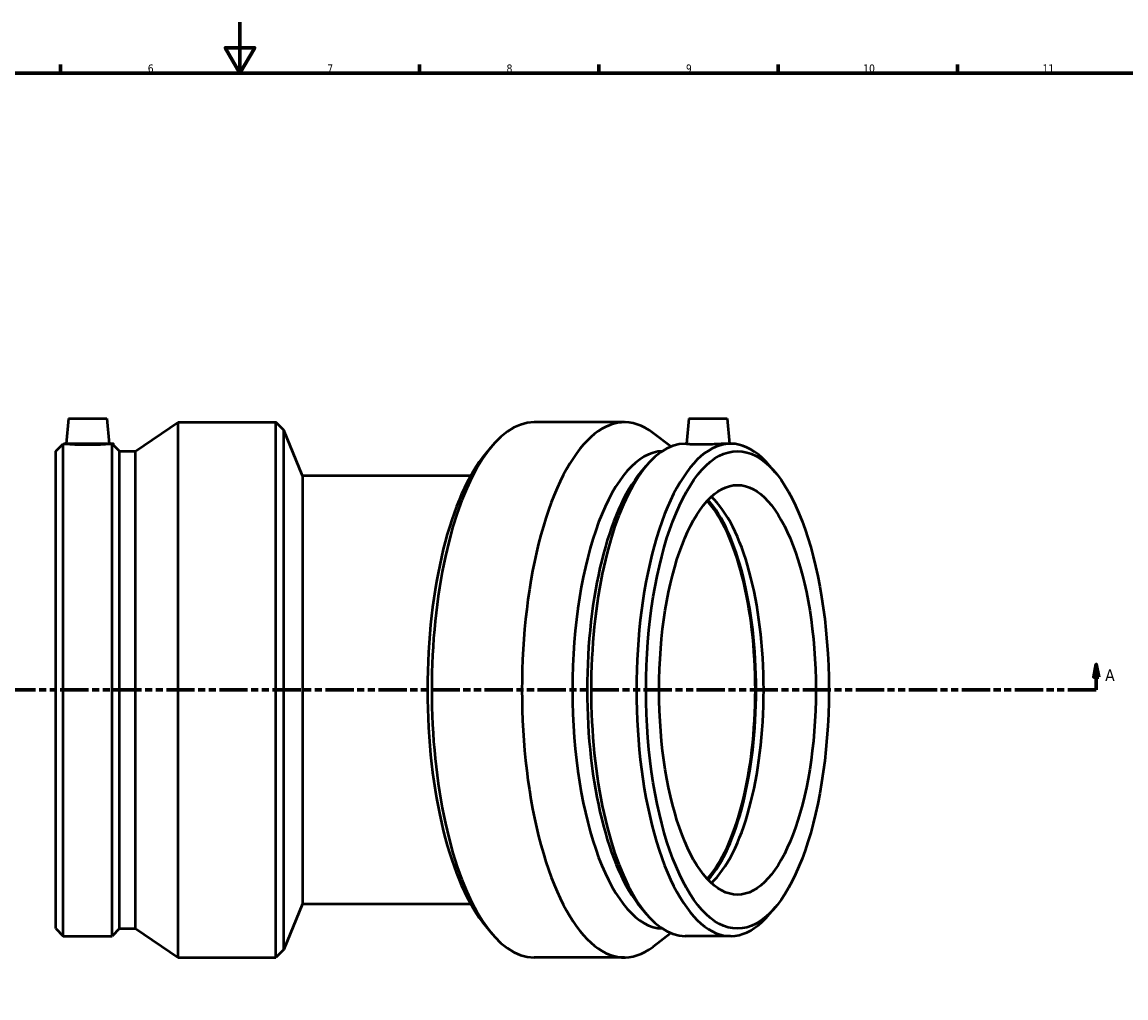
# Model space of a CAD drawing. Header units: millimetres. Extents: x -164 to 1151, y -160 to 974.
# Tile 4 of 6: x 335 to 767, y 213 to 594. Entities that reach past the tile are written whole.
import ezdxf

# ---------------------------------------------------------------- set-up
doc = ezdxf.new("R2010")
doc.units = ezdxf.units.MM
doc.linetypes.add('DOUBLE_DASH_CHAIN', pattern=[1.2403, 0.6614, -0.0827, 0.1654, -0.0827, 0.1654, -0.0827])
for name, color, linetype, lineweight in [('Border (ANSI)', 7, 'Continuous', 70), ('Section Line (ANSI)', 7, 'DOUBLE_DASH_CHAIN', 70), ('Visible (ANSI)', 7, 'Continuous', 50)]:
    doc.layers.add(name, color=color, linetype=linetype, lineweight=lineweight)
doc.styles.add('Label Text (ANSI)', font='tahoma.ttf')
doc.styles.add('Note Text (ANSI)', font='tahoma.ttf')

# ---------------------------------------------------------------- blocks, each defined once
blk = doc.blocks.new('Borders Default Border')
at = {"layer": 'Border (ANSI)'}
for p, q in [((350.4166793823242, 574.0000152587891), (350.4166793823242, 577.4480056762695)), ((490.5833435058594, 574.0000152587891), (490.5833435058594, 577.4480056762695)), ((560.6666564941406, 574.0000152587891), (560.6666564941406, 577.4480056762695)), ((630.7500076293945, 574.0000152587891), (630.7500076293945, 577.4480056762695)), ((700.8333587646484, 574.0000152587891), (700.8333587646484, 577.4480056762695))]:
    blk.add_line(p, q, dxfattribs=at)
at = {"layer": 'Border (ANSI)', "flags": 128}
for points in [[(420.4999923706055, 594.0000152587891), (420.4999923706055, 574.0000152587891), (414.7264862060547, 584.0000152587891), (426.2734985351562, 584.0000152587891), (420.4999923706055, 574.0000152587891)], [(20, 20), (20, 574.0000152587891), (820.9999847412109, 574.0000152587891), (820.9999847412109, 20), (20, 20)]]:
    blk.add_lwpolyline(points, dxfattribs=at)
at = {"layer": 'Border (ANSI)', "char_height": 3.048000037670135, "attachment_point": 7, "style": 'Note Text (ANSI)'}
for s, insert in [('6', (384.485404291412, 574.3357795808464)), ('7', (454.5979985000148, 574.4)), ('8', (524.6301253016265, 574.3308395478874)), ('9', (594.7012666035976, 574.3407196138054)), ('10', (663.9604136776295, 574.3357795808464)), ('11', (734.0437470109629, 574.4))]:
    blk.add_mtext(s, dxfattribs=dict(at, insert=insert))
blk = doc.blocks.new('2dTransSection0')
at = {"layer": 'Section Line (ANSI)', "linetype": 'Continuous'}
for p, q in [((755.0269405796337, 343.1773716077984), (754.0269405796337, 338.1773716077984)), ((755.0269405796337, 338.1773716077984), (755.0269405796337, 343.1773716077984)), ((756.0269405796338, 338.1773716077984), (755.0269405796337, 343.1773716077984)), ((754.0269405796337, 338.1773716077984), (756.0269405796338, 338.1773716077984)), ((755.0269405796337, 333.1773716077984), (755.0269405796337, 338.1773716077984)), ((743.9120925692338, 333.1773716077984), (755.0269405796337, 333.1773716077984))]:
    blk.add_line(p, q, dxfattribs=at)
at = {"layer": 'Section Line (ANSI)', "linetype": 'DOUBLE_DASH_CHAIN', "ltscale": 16.70244979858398}
blk.add_line((246.7269403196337, 333.1773716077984), (755.0269405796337, 333.1773716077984), dxfattribs=at)
at = {"layer": 'Section Line (ANSI)', "linetype": 'Continuous', "flags": 128}
blk.add_lwpolyline([(756.0269425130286, 338.1773717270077), (755.0269386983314, 343.1773717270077), (754.0269348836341, 338.1773717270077), (756.0269425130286, 338.1773717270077)], dxfattribs=at)
at = {"layer": 'Section Line (ANSI)'}
blk.add_solid([(756.0269425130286, 338.1773717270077), (755.0269386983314, 343.1773717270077), (754.0269348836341, 338.1773717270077), (756.0269425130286, 338.1773717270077)], dxfattribs=at)
at = {"layer": 'Section Line (ANSI)', "insert": (758.497679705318, 336.6773716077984), "char_height": 4.571999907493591, "attachment_point": 7, "style": 'Label Text (ANSI)'}
blk.add_mtext('A', dxfattribs=at)

msp = doc.modelspace()

# ---------------------------------------------------------------- linework, layer by layer
at = {"layer": 'Visible (ANSI)'}
for p, q in [((353.5012187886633, 439.1773716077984), (352.6385805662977, 429.3173716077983)), ((353.5012187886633, 439.1773716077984), (368.5012187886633, 439.1773716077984)), ((368.5012187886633, 439.1773716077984), (369.3638570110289, 429.3173716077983)), ((379.7062187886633, 426.4331716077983), (396.355972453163, 437.6773716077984)), ((396.355972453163, 228.6773716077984), (396.355972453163, 437.6773716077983)), ((396.355972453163, 437.6773716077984), (434.5312187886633, 437.6773716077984)), ((434.5312187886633, 228.6773716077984), (434.5312187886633, 437.6773716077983)), ((437.5919529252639, 434.6166374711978), (434.5312187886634, 437.6773716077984)), ((570.6594580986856, 437.6773716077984), (535.3901293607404, 437.6773716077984)), ((595.8229913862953, 439.1773716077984), (594.9556866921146, 429.2640335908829)), ((595.8229913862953, 439.1773716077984), (610.8229913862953, 439.1773716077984)), ((610.8229913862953, 439.1773716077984), (611.6856296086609, 429.3173716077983)), ((437.5919529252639, 231.7381057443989), (437.5919529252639, 434.6166374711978)), ((444.9812187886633, 416.7773716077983), (437.5919529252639, 434.6166374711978)), ((588.8350225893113, 428.1843071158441), (581.846132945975, 433.5054786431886)), ((348.5312187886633, 426.4331716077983), (351.4154187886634, 429.3173716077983)), ((351.4154187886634, 237.0373716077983), (351.4154187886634, 429.3173716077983)), ((351.4154187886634, 429.3173716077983), (352.6385805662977, 429.3173716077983)), ((369.3638570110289, 429.3173716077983), (370.5870187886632, 429.3173716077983)), ((370.5870187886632, 237.0373716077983), (370.5870187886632, 429.3173716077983)), ((373.4712187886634, 426.4331716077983), (370.5870187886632, 429.3173716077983)), ((516.4829710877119, 425.5053343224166), (518.8255555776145, 428.2911524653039)), ((594.9603531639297, 429.3173716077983), (594.4668669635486, 429.3173716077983)), ((612.179115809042, 429.3173716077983), (611.0490616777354, 429.3173716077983)), ((348.5312187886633, 239.9215716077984), (348.5312187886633, 426.4331716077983)), ((373.4712187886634, 239.9215716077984), (373.4712187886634, 426.4331716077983)), ((373.4712187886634, 426.4331716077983), (379.7062187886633, 426.4331716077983)), ((379.7062187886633, 239.9215716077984), (379.7062187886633, 426.4331716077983)), ((577.0199879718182, 418.0569096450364), (579.2274590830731, 420.6820499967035)), ((629.6259948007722, 418.0569096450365), (627.4185236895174, 420.6820499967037)), ((444.9812187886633, 416.7773716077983), (444.9812187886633, 249.5773716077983)), ((510.5756773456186, 416.7773716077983), (444.9812187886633, 416.7773716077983)), ((444.9812187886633, 249.5773716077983), (437.5919529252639, 231.7381057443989)), ((444.9812187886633, 249.5773716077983), (510.5756773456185, 249.5773716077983)), ((577.0199879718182, 248.2978335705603), (579.2274590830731, 245.6726932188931)), ((629.6259948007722, 248.2978335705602), (627.4185236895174, 245.6726932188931)), ((348.5312187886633, 239.9215716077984), (351.4154187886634, 237.0373716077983)), ((373.4712187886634, 239.9215716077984), (370.5870187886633, 237.0373716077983)), ((373.4712187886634, 239.9215716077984), (379.7062187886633, 239.9215716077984)), ((379.7062187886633, 239.9215716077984), (396.355972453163, 228.6773716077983)), ((516.4829710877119, 240.8494088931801), (518.8255555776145, 238.0635907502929)), ((588.8350225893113, 238.1704360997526), (581.846132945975, 232.8492645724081)), ((351.4154187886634, 237.0373716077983), (370.5870187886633, 237.0373716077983)), ((612.179115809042, 237.0373716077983), (594.4668669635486, 237.0373716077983)), ((396.355972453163, 228.6773716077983), (434.5312187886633, 228.6773716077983)), ((437.5919529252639, 231.7381057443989), (434.5312187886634, 228.6773716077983)), ((570.6594580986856, 228.6773716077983), (535.3901293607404, 228.6773716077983))]:
    msp.add_line(p, q, dxfattribs=at)
for centre, major_axis, ratio, start_param, end_param in [((570.6594580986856, 333.1773716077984), (2.220446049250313e-15, -104.5), 0.3826834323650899, 2.858075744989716, 6.566702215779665), ((535.3901293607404, 333.1773716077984), (3.552713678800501e-14, -104.5), 0.3826834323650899, 3.141592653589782, 6.283185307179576), ((612.179115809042, 333.1773716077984), (8.881784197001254e-15, -96.14000000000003), 0.3826834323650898, 2.714514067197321, 6.710263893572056), ((594.4668669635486, 333.1773716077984), (1.77635683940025e-14, -96.14000000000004), 0.3826834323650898, 3.14159265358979, 6.283185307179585), ((532.5623797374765, 333.1773716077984), (4.023448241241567e-12, 101.4392658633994), 0.3826834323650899, 0.4270785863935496, 2.714514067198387), ((586.0418247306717, 333.1773716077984), (-1.235123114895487e-14, -93.25579999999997), 0.3826834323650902, 3.156586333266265, 6.268191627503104), ((591.8022136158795, 333.1773716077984), (3.701483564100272e-12, 93.25579999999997), 0.38268343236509, 0.4270785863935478, 2.714514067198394), ((591.2093407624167, 333.1773716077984), (-3.155253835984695e-12, -80), 0.3826834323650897, 0.3962898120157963, 2.745302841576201), ((591.2093407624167, 333.1773716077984), (-3.173017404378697e-12, -80.74945763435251), 0.3826834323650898, 0.4055177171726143, 2.736074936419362), ((594.4668669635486, 333.1773716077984), (-3.330669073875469e-15, 80.00000000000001), 0.3826834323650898, 3.480860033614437, 5.943917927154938)]:
    msp.add_ellipse(centre, major_axis=major_axis, ratio=ratio, start_param=start_param, end_param=end_param, dxfattribs=at)
for major_axis in [(0, -93.25579999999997), (0, -80)]:
    msp.add_ellipse((614.843769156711, 333.1773716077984), major_axis=major_axis, ratio=0.3826834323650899, dxfattribs=at)
for points, knots in [([(369.3638570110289, 429.3173716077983), (369.3638570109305, 429.3173716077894), (369.1547793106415, 429.2983309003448), (368.3040176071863, 429.2293793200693), (367.6623414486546, 429.1804393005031), (366.1797218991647, 429.0882638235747), (365.2394206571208, 429.0390319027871), (363.1767421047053, 428.9694711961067), (362.0543078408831, 428.9501627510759), (359.9481297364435, 428.9501627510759), (358.8256954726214, 428.9694711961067), (356.7630169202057, 429.0390319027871), (355.8227156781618, 429.0882638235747), (354.3400961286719, 429.1804393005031), (353.6984199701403, 429.2293793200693), (352.847658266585, 429.2983309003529), (352.6385805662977, 429.3173716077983), (352.6385805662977, 429.3173716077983)], [1.263150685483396, 1.263150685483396, 1.263150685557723, 1.263150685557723, 1.578799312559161, 1.578799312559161, 1.894447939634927, 1.894447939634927, 2.210374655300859, 2.210374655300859, 2.526301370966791, 2.526301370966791, 2.842228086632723, 2.842228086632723, 3.158154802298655, 3.158154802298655, 3.473803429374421, 3.473803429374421, 3.789452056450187, 3.789452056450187, 3.789452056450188, 3.789452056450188]), ([(600.1104539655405, 428.9501627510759), (599.137526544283, 428.9501627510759), (598.1816233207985, 428.9694711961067), (596.6049769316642, 429.0390319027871), (595.984160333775, 429.0882638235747), (595.1852802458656, 429.1804393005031), (594.9534293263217, 429.2293793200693), (594.955676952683, 429.263914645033), (594.9556815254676, 429.263974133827), (594.955686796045, 429.2640335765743)], [0, 0, 0, 0, 0.3159267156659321, 0.3159267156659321, 0.6318534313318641, 0.6318534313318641, 0.9475020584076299, 0.9475020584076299, 0.9480471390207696, 0.9480471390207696, 0.9480471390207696, 0.9480471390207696]), ([(611.0490616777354, 429.3173716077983), (610.6464166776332, 429.3173716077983), (610.0237321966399, 429.2983309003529), (608.4472420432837, 429.2293793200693), (607.4934300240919, 429.1804393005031), (605.5527863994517, 429.0882638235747), (604.4361528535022, 429.0390319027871), (602.2014662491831, 428.9694711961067), (601.0833813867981, 428.9501627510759), (600.1104539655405, 428.9501627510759)], [3.789452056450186, 3.789452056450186, 3.789452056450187, 3.789452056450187, 4.105100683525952, 4.105100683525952, 4.420749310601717, 4.420749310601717, 4.736676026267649, 4.736676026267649, 5.052602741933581, 5.052602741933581, 5.052602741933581, 5.052602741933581])]:
    msp.add_open_spline(points, degree=3, knots=knots, dxfattribs=at)

# ---------------------------------------------------------------- block references
msp.add_blockref('Borders Default Border', (0, 0))
at = {"layer": 'Section Line (ANSI)'}
msp.add_blockref('2dTransSection0', (0, 0), dxfattribs=at)

doc.saveas('drawing.dxf')
